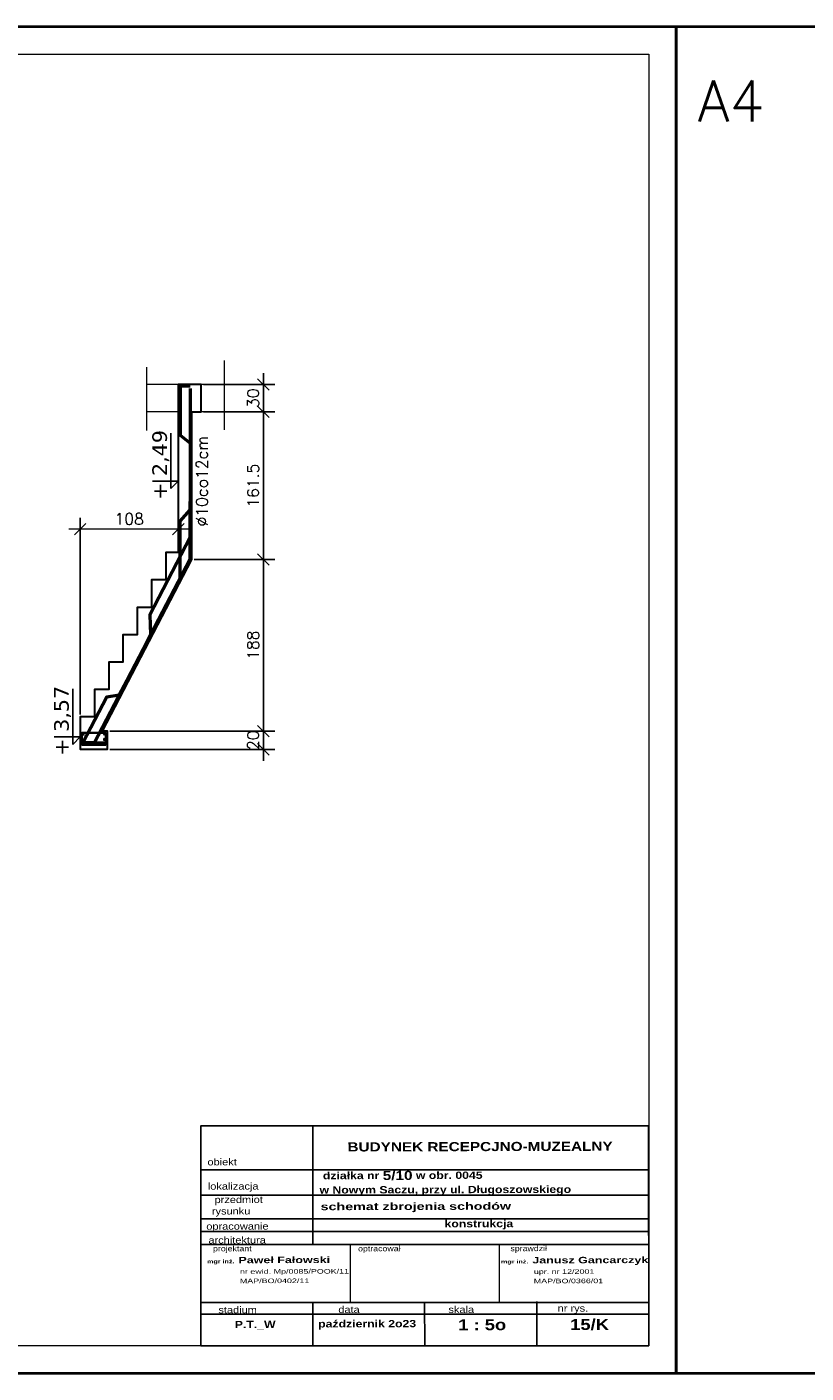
# Model space of a CAD drawing. Extents: x -19 to 9300416, y -12 to 10688993.
# Tile 49 of 106: x 4616600 to 4617453, y 5311233 to 5312707. Entities that reach past the tile are written whole.
import ezdxf

# ---------------------------------------------------------------- set-up
doc = ezdxf.new("R2010")
doc.units = 0
doc.header["$MEASUREMENT"] = 0
for name, color, linetype in [('1', 7, 'Continuous'), ('_', 7, 'Continuous'), ('OPIS', 7, 'Continuous'), ('sciany', 1, 'Continuous')]:
    doc.layers.add(name, color=color, linetype=linetype)
for name, color, linetype, lineweight in [('hatch', 253, 'Continuous', 0), ('K-OPISY', 252, 'Continuous', 15), ('K-SCIANY CIENKI', 163, 'Continuous', 30), ('K-STAL', 114, 'Continuous', 50), ('K-STAL CIENKI', 92, 'Continuous', 35), ('K-WYMIARY', 7, 'Continuous', 15)]:
    doc.layers.add(name, color=color, linetype=linetype, lineweight=lineweight)
doc.layers.add('NIEDRUK', color=230, linetype='Continuous', lineweight=40, plot=False)
doc.styles.add('ARIAL', font='arial.ttf', dxfattribs={"height": 10})
doc.styles.add('ARIAL_WYM50', font='arial.ttf', dxfattribs={"height": 15})
doc.styles.add('courier', font='stylu.ttf')
doc.styles.add('janusz', font='txt', dxfattribs={"height": 10})
doc.styles.add('Simplex', font='simplex.shx')
doc.dimstyles.new('1do50', dxfattribs={"dimscale": 5, "dimtxt": 2.5, "dimasz": 2.5, "dimexe": 2.5, "dimexo": 0.5, "dimgap": 1, "dimtad": 1, "dimdec": 1, "dimrnd": 0.5, "dimzin": 12, "dimdsep": 46, "dimtxsty": 'Simplex', "dimblk": 'OBLIQUE', "dimcen": 0.5, "dimdle": 2.5, "dimclrd": 256, "dimclre": 256, "dimclrt": 256, "dimadec": 1, "dimazin": 3, "dimtfac": 1, "dimtdec": 1, "dimtix": 1, "dimtmove": 0, "dimatfit": 3, "dimfxl": 0, "dimtolj": 1, "dimtzin": 0, "dimarcsym": 0})

# ---------------------------------------------------------------- blocks, each defined once
blk = doc.blocks.new('Z$W@#40D3745B')
at = {"layer": '_', "lineweight": 25, "ltscale": 4}
for p, q in [((8.1, 28.4), (8.1, 0)), ((8.1, 0), (0, 8.1)), ((0, 8.1), (60.8, 8.1))]:
    blk.add_line(p, q, dxfattribs=at)
blk = doc.blocks.new('_Oblique')
at = {"color": 0, "linetype": 'ByBlock', "lineweight": -2}
blk.add_line((-0.5, -0.5), (0.5, 0.5), dxfattribs=at)
blk = doc.blocks.new('*D1503')
at = {"layer": 'Defpoints', "color": 0, "lineweight": 0, "ltscale": 40}
for p in [(4616765.6, 5312315.5), (4616658, 5312157.1), (4616658, 5311951.5)]:
    blk.add_point(p, dxfattribs=at)
at = {"layer": 'K-WYMIARY', "lineweight": -2, "ltscale": 40}
for p, q in [((4616765.6, 5312313), (4616765.6, 5312144.6)), ((4616658, 5311954), (4616658, 5312169.6))]:
    blk.add_line(p, q, dxfattribs=at)
at = {"layer": 'K-WYMIARY', "lineweight": 9, "ltscale": 40}
blk.add_line((4616778.1, 5312157.1), (4616645.5, 5312157.1), dxfattribs=at)
at = {"layer": 'K-WYMIARY', "lineweight": 9, "ltscale": 40, "xscale": 12.5, "yscale": 12.5, "zscale": 12.5, "rotation": 180}
blk.add_blockref('_Oblique', (4616658, 5312157.1), dxfattribs=at)
at = {"layer": 'K-WYMIARY', "lineweight": 9, "ltscale": 40, "xscale": 12.5, "yscale": 12.5, "zscale": 12.5}
blk.add_blockref('_Oblique', (4616765.6, 5312157.1), dxfattribs=at)
at = {"layer": 'K-WYMIARY', "lineweight": 0, "ltscale": 40, "insert": (4616711.8, 5312168.4), "char_height": 12.5, "attachment_point": 5, "style": 'Simplex'}
blk.add_mtext('\\A1;108', dxfattribs=at)
blk = doc.blocks.new('*D1504')
at = {"layer": 'Defpoints', "color": 0, "lineweight": 0, "ltscale": 40}
for p in [(4616790.6, 5312315.5), (4616790.6, 5312285.5), (4616858.8, 5312285.5)]:
    blk.add_point(p, dxfattribs=at)
at = {"layer": 'K-WYMIARY', "lineweight": -2, "ltscale": 40}
for p, q in [((4616858.8, 5312315.5), (4616858.8, 5312328)), ((4616793.1, 5312315.5), (4616871.3, 5312315.5)), ((4616858.8, 5312315.5), (4616858.8, 5312285.5)), ((4616793.1, 5312285.5), (4616871.3, 5312285.5)), ((4616858.8, 5312285.5), (4616858.8, 5312273))]:
    blk.add_line(p, q, dxfattribs=at)
at = {"layer": 'K-WYMIARY', "lineweight": -2, "ltscale": 40, "xscale": 12.5, "yscale": 12.5, "zscale": 12.5}
for p, rotation in [((4616858.8, 5312315.5), 270), ((4616858.8, 5312285.5), 90)]:
    blk.add_blockref('_Oblique', p, dxfattribs=dict(at, rotation=rotation))
at = {"layer": 'K-WYMIARY', "lineweight": 0, "ltscale": 40, "insert": (4616847.6, 5312300.5), "char_height": 12.5, "attachment_point": 5, "rotation": 90, "style": 'Simplex'}
blk.add_mtext('\\A1;30', dxfattribs=at)
blk = doc.blocks.new('*D1505')
at = {"layer": 'Defpoints', "color": 0, "lineweight": 0, "ltscale": 40}
for p in [(4616790.6, 5312285.5), (4616780.6, 5312124), (4616858.8, 5312124)]:
    blk.add_point(p, dxfattribs=at)
at = {"layer": 'K-WYMIARY', "lineweight": -2, "ltscale": 40}
for p, q in [((4616858.8, 5312298), (4616858.8, 5312111.5)), ((4616793.1, 5312285.5), (4616871.3, 5312285.5)), ((4616783.1, 5312124), (4616871.3, 5312124))]:
    blk.add_line(p, q, dxfattribs=at)
at = {"layer": 'K-WYMIARY', "lineweight": -2, "ltscale": 40, "xscale": 12.5, "yscale": 12.5, "zscale": 12.5}
for p, rotation in [((4616858.8, 5312285.5), 90), ((4616858.8, 5312124), 270)]:
    blk.add_blockref('_Oblique', p, dxfattribs=dict(at, rotation=rotation))
at = {"layer": 'K-WYMIARY', "lineweight": 0, "ltscale": 40, "insert": (4616847.6, 5312204.7), "char_height": 12.5, "attachment_point": 5, "rotation": 90, "style": 'Simplex'}
blk.add_mtext('\\A1;161.5', dxfattribs=at)
blk = doc.blocks.new('*D1506')
at = {"layer": 'Defpoints', "color": 0, "lineweight": 0, "ltscale": 40}
for p in [(4616780.6, 5312124), (4616688, 5311936), (4616858.8, 5311936)]:
    blk.add_point(p, dxfattribs=at)
at = {"layer": 'K-WYMIARY', "lineweight": -2, "ltscale": 40}
for p, q in [((4616858.8, 5312136.5), (4616858.8, 5311923.5)), ((4616783.1, 5312124), (4616871.3, 5312124)), ((4616690.5, 5311936), (4616871.3, 5311936))]:
    blk.add_line(p, q, dxfattribs=at)
at = {"layer": 'K-WYMIARY', "lineweight": -2, "ltscale": 40, "xscale": 12.5, "yscale": 12.5, "zscale": 12.5}
for p, rotation in [((4616858.8, 5312124), 90), ((4616858.8, 5311936), 270)]:
    blk.add_blockref('_Oblique', p, dxfattribs=dict(at, rotation=rotation))
at = {"layer": 'K-WYMIARY', "lineweight": 0, "ltscale": 40, "insert": (4616847.6, 5312030), "char_height": 12.5, "attachment_point": 5, "rotation": 90, "style": 'Simplex'}
blk.add_mtext('\\A1;188', dxfattribs=at)
blk = doc.blocks.new('*D1507')
at = {"layer": 'Defpoints', "color": 0, "lineweight": 0, "ltscale": 40}
for p in [(4616688, 5311936), (4616688, 5311916), (4616858.8, 5311916)]:
    blk.add_point(p, dxfattribs=at)
at = {"layer": 'K-WYMIARY', "lineweight": -2, "ltscale": 40}
for p, q in [((4616858.8, 5311936), (4616858.8, 5311948.5)), ((4616690.5, 5311936), (4616871.3, 5311936)), ((4616858.8, 5311936), (4616858.8, 5311916)), ((4616690.5, 5311916), (4616871.3, 5311916)), ((4616858.8, 5311916), (4616858.8, 5311903.5))]:
    blk.add_line(p, q, dxfattribs=at)
at = {"layer": 'K-WYMIARY', "lineweight": -2, "ltscale": 40, "xscale": 12.5, "yscale": 12.5, "zscale": 12.5}
for p, rotation in [((4616858.8, 5311936), 270), ((4616858.8, 5311916), 90)]:
    blk.add_blockref('_Oblique', p, dxfattribs=dict(at, rotation=rotation))
at = {"layer": 'K-WYMIARY', "lineweight": 0, "ltscale": 40, "insert": (4616847.6, 5311926), "char_height": 12.5, "attachment_point": 5, "rotation": 90, "style": 'Simplex'}
blk.add_mtext('\\A1;20', dxfattribs=at)

msp = doc.modelspace()

# ---------------------------------------------------------------- linework, layer by layer
at = {"lineweight": 0, "ltscale": 40}
for p, q in [((4616953.84, 5311373.86), (4616953.84, 5311310.39)), ((4617117.29, 5311373.86), (4617117.29, 5311310.39))]:
    msp.add_line(p, q, dxfattribs=at)
for p in [(4616953.84, 5311373.86), (4617117.31, 5311373.86)]:
    msp.add_point(p, dxfattribs=at)
at = {"layer": 'hatch', "color": 252}
msp.add_lwpolyline([(4615371.03, 5312677.03), (4617281.03, 5312677.03), (4617281.03, 5311263.03), (4615371.03, 5311263.03)], close=True, dxfattribs=at)
at = {"layer": 'K-SCIANY CIENKI'}
msp.add_lwpolyline([(4616765.6, 5312315.45), (4616765.6, 5312131.45), (4616751.94, 5312131.45), (4616751.94, 5312101.45), (4616736.29, 5312101.45), (4616736.29, 5312071.45), (4616720.63, 5312071.45), (4616720.63, 5312041.45), (4616704.98, 5312041.45), (4616704.98, 5312011.45), (4616689.33, 5312011.45), (4616689.33, 5311981.45), (4616673.68, 5311981.45), (4616673.68, 5311951.45), (4616658.02, 5311951.45), (4616658.02, 5311916.03), (4616688.02, 5311916.03), (4616688.02, 5311936.03), (4616682.55, 5311936.03), (4616780.6, 5312123.96), (4616780.6, 5312285.45), (4616790.6, 5312285.45), (4616790.6, 5312315.45), (4616765.6, 5312315.45)], dxfattribs=at)
at = {"layer": 'K-STAL'}
for points in [[(4616778.6, 5312311.18), (4616778.6, 5312148.23), (4616734.3, 5312063.32), (4616735.18, 5312041.23), (4616730.15, 5312031.6)], [(4616778.6, 5312313.63), (4616767.6, 5312313.63), (4616767.6, 5312260.01), (4616778.6, 5312251.1)], [(4616673.45, 5311922.92), (4616767.6, 5312103.37), (4616767.6, 5312165.79), (4616778.6, 5312178.16), (4616778.6, 5312187.49)], [(4616735.18, 5312041.23), (4616778.6, 5312124.45), (4616778.6, 5312178.16)], [(4616673.55, 5311923.1), (4616661.08, 5311922.98), (4616687.47, 5311973.57), (4616700.95, 5311975.63), (4616706.28, 5311985.84)], [(4616673.55, 5311923.1), (4616686.02, 5311923.1)]]:
    msp.add_lwpolyline(points, dxfattribs=at)
for centre in [(4616660.96, 5311932.98), (4616685.35, 5311932.98), (4616660.96, 5311922.07), (4616685.35, 5311926.91), (4616685.35, 5311922.07)]:
    msp.add_circle(centre, 0.56, dxfattribs=at)
at = {"layer": 'K-STAL CIENKI'}
msp.add_lwpolyline([(4616660.02, 5311921.03), (4616660.02, 5311934.03), (4616686.02, 5311934.03), (4616686.02, 5311921.03)], close=True, dxfattribs=at)
at = {"layer": 'K-WYMIARY', "lineweight": 0, "ltscale": 40}
for p, q in [((4616815.81, 5312341.65), (4616815.81, 5312265.8)), ((4616730.89, 5312334.31), (4616730.89, 5312264.98)), ((4616815.81, 5312315.45), (4616730.89, 5312315.45)), ((4616765.6, 5312285.45), (4616730.89, 5312285.45)), ((4616815.81, 5312285.45), (4616780.6, 5312285.45))]:
    msp.add_line(p, q, dxfattribs=at)
for points in [[(4616765.6, 5312285.5), (4616765.6, 5312315.45)], [(4616673.55, 5311923.1), (4616778.6, 5312124.45)]]:
    msp.add_lwpolyline(points, dxfattribs=at)
msp.add_lwpolyline([(4616686.02, 5311921.03), (4616686.02, 5311934.03), (4616660.02, 5311934.03), (4616660.02, 5311921.03)], close=True, dxfattribs=at)
at = {"layer": 'NIEDRUK', "color": 252}
for points in [[(4615211.03, 5311233.03), (4617311.03, 5311233.03), (4617311.03, 5312707.03), (4615211.03, 5312707.03)], [(4617311.03, 5311233.03), (4618361.03, 5311233.03), (4618361.03, 5312707.03), (4617311.03, 5312707.03)]]:
    msp.add_lwpolyline(points, close=True, dxfattribs=at)
at = {"layer": 'OPIS'}
for p, q in [((4616913, 5311503.89), (4616912.82, 5311373.86)), ((4617280.4, 5311455.44), (4616790.42, 5311455.44)), ((4617280.55, 5311455.44), (4616790.58, 5311455.44)), ((4617280.63, 5311427.82), (4616790.65, 5311427.82)), ((4617280.7, 5311401.99), (4616790.72, 5311401.99)), ((4617280.74, 5311387.95), (4616790.76, 5311387.95)), ((4617280.77, 5311373.86), (4616790.37, 5311373.86)), ((4617280.91, 5311310.39), (4616790.93, 5311310.39)), ((4616912.95, 5311310.73), (4616913.07, 5311263.36)), ((4617035.43, 5311310.39), (4617035.73, 5311263.69)), ((4617158.25, 5311311.39), (4617158.38, 5311264.02)), ((4617280.94, 5311297.48), (4616790.96, 5311297.48))]:
    msp.add_line(p, q, dxfattribs=at)
msp.add_lwpolyline([(4616790.42, 5311263.03), (4617281.03, 5311263.03), (4617280.93, 5311503.89), (4616790.32, 5311503.89)], close=True, dxfattribs=at)

# ---------------------------------------------------------------- block references
at = {"layer": 'sciany', "linetype": 'Continuous', "rotation": 90}
for p in [(4616765.6, 5312201.58), (4616658.02, 5311921.47)]:
    msp.add_blockref('Z$W@#40D3745B', p, dxfattribs=at)

# ---------------------------------------------------------------- texts
at = {"layer": '1', "insert": (4617137.77, 5311441.27), "char_height": 8, "width": 442.3872, "attachment_point": 5, "rotation": 0.15445, "style": 'ARIAL_WYM50'}
msp.add_mtext('\\A1;\\pxql;{\\W1.2;\\fArial|b1|i0|c238|p34;  działka nr \\H1.25x;5/10\\H0.8x; w obr. 0045\\P w Nowym Saczu, przy ul. Długoszowskiego }', dxfattribs=at)
at = {"layer": '_', "lineweight": 25, "ltscale": 4, "char_height": 16, "width": 225.8785, "attachment_point": 1, "rotation": 89.97852, "style": 'janusz'}
for s, insert in [('{\\fTahoma|b0|i0|c238|p34;\\W1.2;+ 2,49  }', (4616737.11, 5312189.06)), ('{\\fTahoma|b0|i0|c238|p34;\\W1.2;+ 3,57  }', (4616629.54, 5311908.95))]:
    msp.add_mtext(s, dxfattribs=dict(at, insert=insert))
at = {"layer": 'K-OPISY', "insert": (4616797.84, 5312259.21), "char_height": 12.5, "attachment_point": 9, "rotation": 90, "style": 'Simplex'}
msp.add_mtext('{\\C7;%%C10co12cm}', dxfattribs=at)
at = {"layer": 'NIEDRUK', "insert": (4617334.72, 5312603.37), "char_height": 45, "attachment_point": 7, "style": 'Simplex'}
msp.add_mtext('A4', dxfattribs=at)
at = {"layer": 'OPIS', "rotation": 0.15445}
for s, insert, char_height, width, attachment_point, style in [('{\\W1.2;\\fArial|b1|i0|c238|p34; BUDYNEK RECEPCJNO-MUZEALNY}', (4617093.91, 5311480.98), 10, 388.7918, 5, 'ARIAL_WYM50'), ('{\\fEuphemia|b0|i0|c0|p34;\\W1.2;obiekt}', (4616813.6, 5311464.16), 7.5, 355.5035, 5, 'ARIAL_WYM50'), ('{\\fEuphemia|b0|i0|c0|p34;\\W1.2;lokalizacja}', (4616825.71, 5311436.53), 7.5, 355.5035, 5, 'ARIAL_WYM50'), ('{\\fEuphemia|b0|i0|c0|p34;\\W1.2;     przedmiot\\Prysunku}', (4616823.42, 5311415.56), 7.5, 355.5035, 5, 'ARIAL_WYM50'), ('{\\fArial|b1|i0|c238|p34;\\W1.4;\\C0;schemat zbrojenia schodów}', (4616921.49, 5311419.35), 8, 367.9618, 1, 'ARIAL'), ('{\\fEuphemia|b0|i0|c0|p34;\\W1.2;opracowanie}', (4616830.41, 5311392.67), 7.5, 355.5035, 5, 'ARIAL_WYM50'), ('{\\fArial|b1|i0|c238|p34;\\W1.2;konstrukcja}', (4617094.9, 5311395.47), 8, 355.5035, 5, 'ARIAL_WYM50'), ('{\\fEuphemia|b0|i0|c0|p34;\\W1.2;architektura}', (4616830.08, 5311378.58), 7.5, 355.5035, 5, 'ARIAL_WYM50'), ('{\\W1.2;\\FEuphemia|c0;projektant}', (4616824.78, 5311368.47), 6, 355.5035, 5, 'ARIAL_WYM50'), ('{\\W1.2;\\FEuphemia|c0;optracował}', (4616985.85, 5311368.47), 6, 355.5035, 5, 'ARIAL_WYM50'), ('{\\W1.2;\\FEuphemia|c0;sprawdził}', (4617149.53, 5311368.6), 6, 355.5035, 5, 'ARIAL_WYM50'), ('{\\W1.4;\\fArial|b1|i0|c238|p34;\\H0.444444x;mgr inż.  \\H1.750002x;Paweł Fałowski}', (4616797.12, 5311360.21), 9, 371.5441, 1, 'courier'), ('{\\W1.4;\\fArial|b1|i0|c238|p34;\\H0.444444x;mgr inż.  \\H1.750002x;Janusz Gancarczyk}', (4617119.12, 5311360.05), 9, 371.5441, 1, 'courier'), ('{\\W1.4;\\fArial|b0|i0|c238|p34;nr ewid. Mp/0085/POOK/11}', (4616833.11, 5311346.71), 5, 371.5441, 1, 'courier'), ('{\\W1.4;\\fArial|b0|i0|c238|p34;upr. nr 12/2001}', (4617155.11, 5311346.56), 5, 371.5441, 1, 'courier'), ('{\\W1.4;\\fArial|b0|i0|c238|p34;MAP/BO/0402/11}', (4616833.03, 5311336.43), 5, 371.5441, 1, 'courier'), ('{\\W1.4;\\fArial|b0|i0|c238|p34;MAP/BO/0366/01}', (4617155.03, 5311336.28), 5, 371.5441, 1, 'courier'), ('{\\fEuphemia|b0|i0|c0|p34;\\W1.2;stadium}', (4616830.62, 5311302.2), 7.5, 355.5035, 5, 'ARIAL_WYM50'), ('{\\fEuphemia|b0|i0|c0|p34;\\W1.2;data}', (4616952.64, 5311302.53), 7.5, 355.5035, 5, 'ARIAL_WYM50'), ('{\\fEuphemia|b0|i0|c0|p34;\\W1.2;skala}', (4617075.61, 5311302.53), 7.5, 355.5035, 5, 'ARIAL_WYM50'), ('{\\fEuphemia|b0|i0|c0|p34;\\W1.2;nr rys.}', (4617197.94, 5311302.86), 7.5, 355.5035, 5, 'ARIAL_WYM50'), ('{\\W1.2;\\fArial|b1|i0|c238|p34;P.T._W}', (4616849.85, 5311285.56), 8, 355.5035, 5, 'ARIAL_WYM50'), ('{\\W1.2;\\fArial|b1|i0|c238|p34;październik 2o23}', (4616972.5, 5311285.89), 8, 355.5035, 5, 'ARIAL_WYM50'), ('{\\fArial|b1|i0|c238|p34;\\W1.2;\\C0;1 : 5o}', (4617072.28, 5311291.85), 12, 367.9618, 1, 'ARIAL'), ('{\\fArial|b1|i0|c238|p34;\\W1.2;\\C0;15/K}', (4617194.93, 5311292.18), 12, 367.9618, 1, 'ARIAL')]:
    msp.add_mtext(s, dxfattribs=dict(at, insert=insert, char_height=char_height, width=width, attachment_point=attachment_point, style=style))

# ---------------------------------------------------------------- dimensions: what is measured, and where the dimension line sits
at = {"layer": 'K-WYMIARY', "lineweight": 0, "ltscale": 40}
for base, p1, p2, override, picture, middle in [((4616858.84, 5312285.45), (4616790.6, 5312315.45), (4616790.6, 5312285.45), {"dimfxl": 75}, '*D1504', (4616847.59, 5312300.45)), ((4616858.84, 5312123.96), (4616790.6, 5312285.45), (4616780.6, 5312123.96), {"dimtmove": 1, "dimfxl": 75}, '*D1505', (4616847.59, 5312204.71)), ((4616858.84, 5311936.03), (4616780.6, 5312123.96), (4616688.02, 5311936.03), {"dimtmove": 1, "dimfxl": 75}, '*D1506', (4616847.59, 5312029.99)), ((4616858.84, 5311916.03), (4616688.02, 5311936.03), (4616688.02, 5311916.03), {"dimtmove": 1, "dimfxl": 75}, '*D1507', (4616847.59, 5311926.03))]:
    dim = msp.add_linear_dim(base=base, p1=p1, p2=p2, angle=90, dimstyle='1do50', override=override, dxfattribs=at)
    dim.commit()
    dim.dimension.update_dxf_attribs({"geometry": picture, "text_midpoint": middle})
dim = msp.add_linear_dim(base=(4616658.02, 5312157.11), p1=(4616765.6, 5312315.45), p2=(4616658.02, 5311951.45), text='108', dimstyle='1do50', override={"dimfxl": 75, "dimlwd": 9}, dxfattribs=at)
dim.commit()
dim.dimension.update_dxf_attribs({"geometry": '*D1503', "text_midpoint": (4616711.81, 5312168.36)})

doc.saveas('drawing.dxf')
